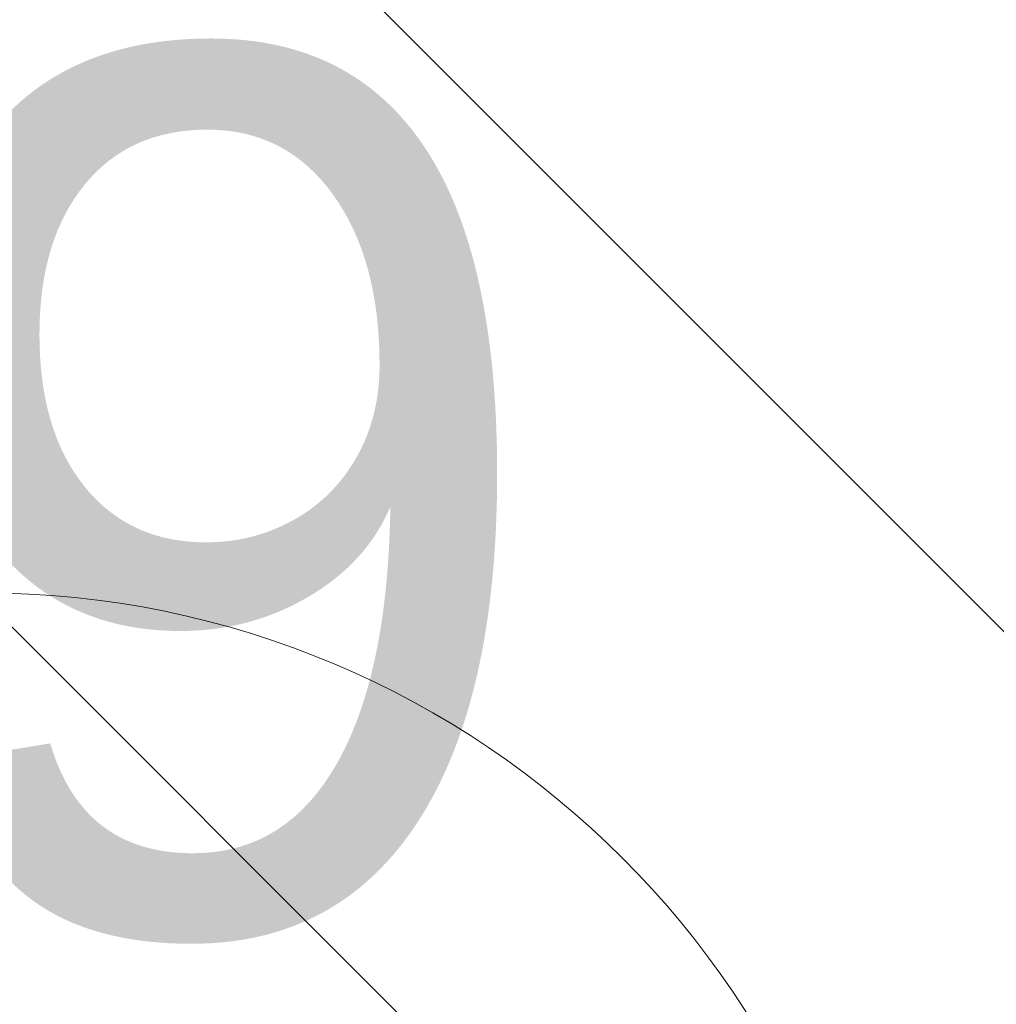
# Model space of a CAD drawing. Header units: metres. Extents: x 179483 to 180084, y 582739 to 582904.
# Tile 131 of 205: x 179755.26 to 179756.59, y 582839.05 to 582840.4. Entities that reach past the tile are written whole.
import ezdxf

# ---------------------------------------------------------------- set-up
doc = ezdxf.new("R2010")
doc.units = ezdxf.units.M
doc.layers.get('0').update_dxf_attribs({"linetype": 'CONTINUOUS', "lineweight": 9})
doc.layers.add('TA - VERDACHT_OBJECT', color=1, linetype='CONTINUOUS', lineweight=18)
doc.layers.add('TA - VRIJGEGEVEN TOT 4M-MV', color=3, linetype='CONTINUOUS', lineweight=18)
doc.styles.get("Standard").update_dxf_attribs({"font": 'arial.ttf'})

# ---------------------------------------------------------------- blocks, each defined once
blk = doc.blocks.new('Object')
at = {"lineweight": 20}
blk.add_circle((0, 0), 1.2358, dxfattribs=at)
at = {"color": 7}
blk.add_attdef('1', (-2.4803, 0.7741), '', height=1.2, dxfattribs=at)

msp = doc.modelspace()

# ---------------------------------------------------------------- hatches: boundary and pattern name
at = {"layer": 'TA - VRIJGEGEVEN TOT 4M-MV'}
h = msp.add_hatch(dxfattribs=at)
h.set_pattern_fill('ANSI31', color=256, scale=0.3, angle=90, style=0)
h.paths.add_polyline_path([(179737.4315, 582842.3705), (179746.8474, 582841.7023), (179746.8618, 582841.7086), (179746.8569, 582841.6589), (179746.8286, 582841.6019), (179746.5068, 582841.0978), (179744.4536, 582839.5635), (179744.4311, 582838.3452), (179745.8976, 582838.2324), (179746.33, 582838.3609), (179746.3502, 582838.3669), (179746.7324, 582838.4806), (179748.4922, 582838.3001), (179749.9588, 582837.6909), (179750.7485, 582837.9842), (179751.2382, 582837.9462), (179753.0723, 582837.8037), (179753.4488, 582838.242), (179754.584, 582839.5635), (179753.8168, 582841.2076), (179760.0591, 582840.7646), (179777.1171, 582839.5005), (179779.1577, 582839.3493), (179779.1541, 582839.1574), (179779.1379, 582838.6973), (179779.0494, 582836.1839), (179779.0413, 582835.9536), (179779.0466, 582835.8165), (179772.7141, 582836.3686), (179771.8123, 582836.4472), (179767.4253, 582836.8297), (179766.7664, 582837.3826), (179761.2441, 582837.312), (179760.6148, 582836.9598), (179754.2295, 582837.3771), (179753.0495, 582837.4542), (179751.2153, 582837.5744), (179749.1732, 582837.7082), (179746.3341, 582837.8939), (179746.3112, 582837.8955), (179746.2675, 582837.3666), (179746.1999, 582836.5487), (179746.1956, 582836.4989), (179746.1914, 582836.4491), (179746.1367, 582836.4042), (179746.1318, 582836.3545), (179746.1269, 582836.3047), (179746.122, 582836.2549), (179746.117, 582836.2052), (179746.1121, 582836.1554), (179746.1072, 582836.1057), (179746.1052, 582836.0858), (179745.9895, 582835.5976), (179745.9536, 582835.5682), (179745.9487, 582835.5184), (179745.894, 582835.4736), (179745.8891, 582835.4238), (179745.8842, 582835.374), (179745.8793, 582835.3243), (179745.8744, 582835.2745), (179745.8694, 582835.2248), (179745.8645, 582835.175), (179745.8596, 582835.1253), (179745.8049, 582835.0804), (179745.8, 582835.0307), (179745.7951, 582834.9809), (179745.7902, 582834.9311), (179745.7853, 582834.8814), (179745.7804, 582834.8316), (179745.7754, 582834.7819), (179745.7705, 582834.7321), (179745.7656, 582834.6824), (179745.7607, 582834.6326), (179745.7558, 582834.5828), (179745.7509, 582834.5331), (179745.7459, 582834.4833), (179745.741, 582834.4336), (179745.7361, 582834.3838), (179745.7312, 582834.334), (179745.7263, 582834.2843), (179745.7214, 582834.2345), (179745.7164, 582834.1848), (179746.014, 582833.1282), (179746.0113, 582833.1005), (179746.0088, 582833.0757), (179746.0063, 582833.0508), (179746.0512, 582832.9961), (179746.0463, 582832.9463), (179746.0414, 582832.8966), (179746.0364, 582832.8468), (179746.0315, 582832.7971), (179746.0266, 582832.7473), (179746.0217, 582832.6976), (179746.0168, 582832.6478), (179746.0119, 582832.598), (179746.0069, 582832.5483), (179746.002, 582832.4985), (179745.9971, 582832.4488), (179745.9922, 582832.399), (179745.9873, 582832.3492), (179745.9824, 582832.2995), (179745.9774, 582832.2497), (179745.9725, 582832.2), (179745.9676, 582832.1502), (179745.9627, 582832.1005), (179745.9578, 582832.0507), (179745.9529, 582832.0009), (179745.9479, 582831.9512), (179745.943, 582831.9014), (179745.9381, 582831.8517), (179745.9332, 582831.8019), (179745.9283, 582831.7522), (179745.9234, 582831.7024), (179745.9184, 582831.6526), (179745.9135, 582831.6029), (179745.9086, 582831.5531), (179745.9037, 582831.5034), (179745.8988, 582831.4536), (179745.8939, 582831.4038), (179745.8889, 582831.3541), (179745.884, 582831.3043), (179745.8791, 582831.2546), (179745.8742, 582831.2048), (179745.8728, 582831.1902), (179743.3791, 582831.8089), (179742.7344, 582837.4771), (179742.6733, 582838.0143), (179742.6658, 582838.0811), (179738.909, 582838.1345), (179737.861, 582839.9268), (179737.2766, 582841.6325), (179736.2193, 582842.4566)])

# ---------------------------------------------------------------- block references
at = {"layer": 'TA - VERDACHT_OBJECT', "linetype": 'ByBlock'}
msp.add_blockref('Object', (179755.21, 582838.38), dxfattribs=at).add_auto_attribs({'1': ' 219'})

doc.saveas('drawing.dxf')
